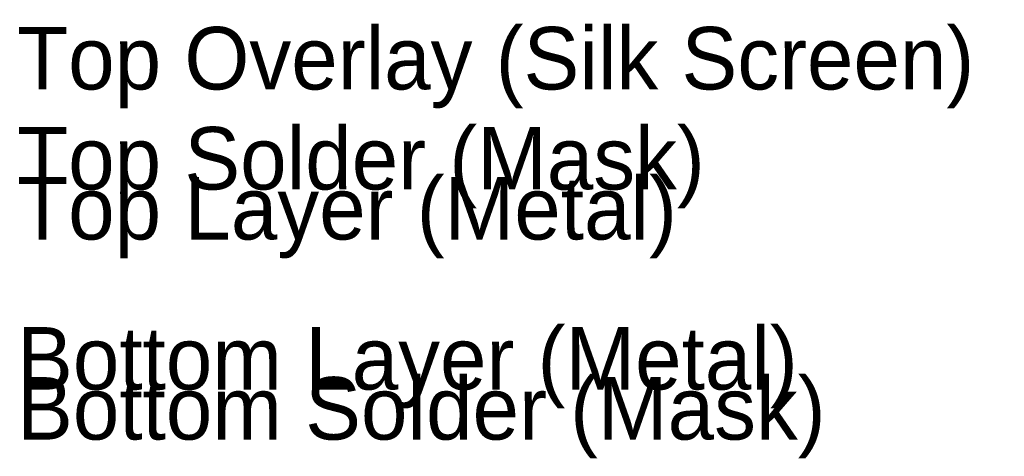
# Model space of a CAD drawing. Header units: millimetres. Extents: x -1.5 to 2.19, y -1.42 to 3.5.
# Tile 2 of 45: x 0.22 to 2.19, y -1.42 to -0.55. Entities that reach past the tile are written whole.
import ezdxf

# ---------------------------------------------------------------- set-up
doc = ezdxf.new("R2010")
doc.units = ezdxf.units.MM
doc.header["$MEASUREMENT"] = 0
for name, color, linetype in [('BottomLayer', 5, 'Continuous'), ('BottomSolder', 6, 'Continuous'), ('TopLayer', 1, 'Continuous'), ('TopOverlay', 2, 'Continuous'), ('TopSolder', 216, 'Continuous')]:
    doc.layers.add(name, color=color, linetype=linetype)

# ---------------------------------------------------------------- blocks, each defined once
blk = doc.blocks.new('PCB_F___30T_20G_16D_4003_9')
at = {"layer": 'BottomLayer'}
blk.add_text('Bottom Layer (Metal)', height=0.125, rotation=360, dxfattribs=at).set_placement((0.25, -1.478925))
at = {"layer": 'BottomSolder'}
blk.add_text('Bottom Solder (Mask)', height=0.125, rotation=360, dxfattribs=at).set_placement((0.25, -1.578925))
at = {"layer": 'TopLayer'}
blk.add_text('Top Layer (Metal)', height=0.125, rotation=360, dxfattribs=at).set_placement((0.25, -1.178925))
at = {"layer": 'TopOverlay'}
blk.add_text('Top Overlay (Silk Screen)', height=0.125, rotation=360, dxfattribs=at).set_placement((0.25, -0.878925))
at = {"layer": 'TopSolder'}
blk.add_text('Top Solder (Mask)', height=0.125, rotation=360, dxfattribs=at).set_placement((0.25, -1.078925))

msp = doc.modelspace()

# ---------------------------------------------------------------- block references
msp.add_blockref('PCB_F___30T_20G_16D_4003_9', (-0.0304, 0.19))

doc.saveas('drawing.dxf')
